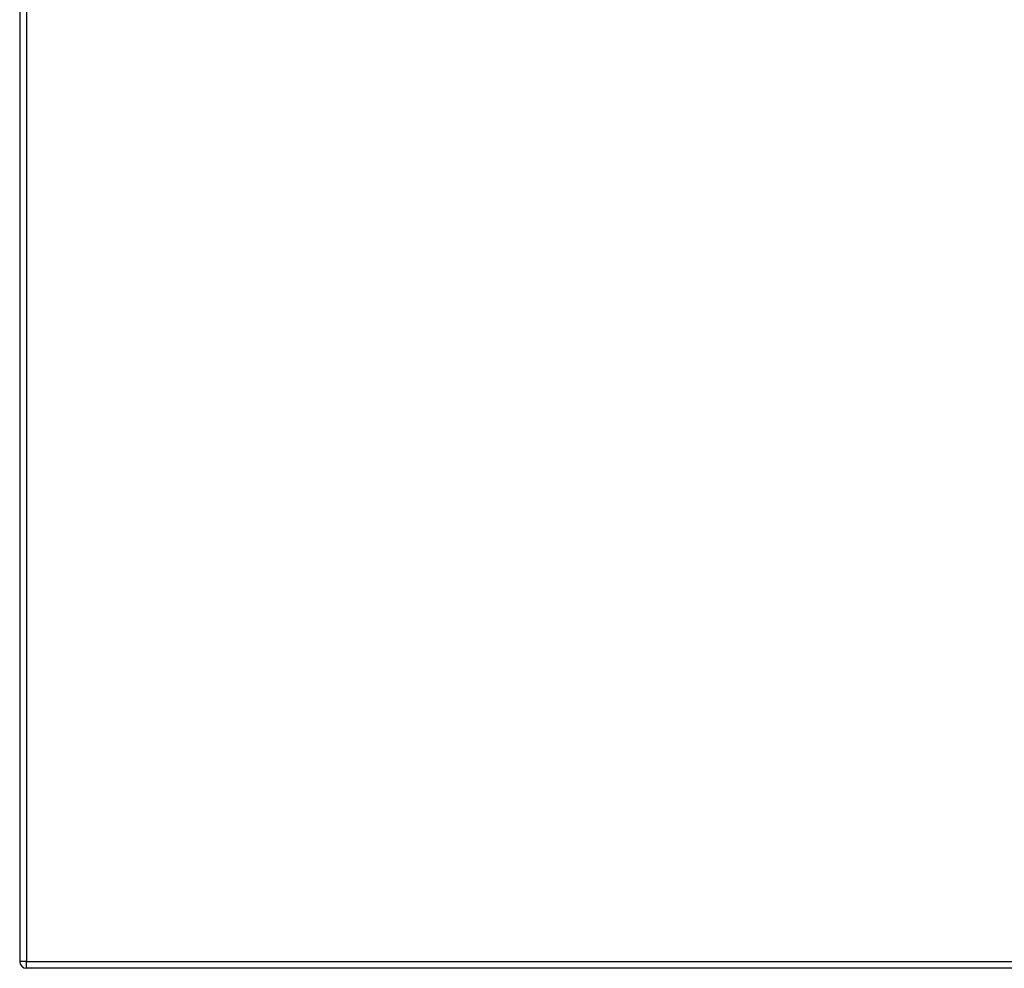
# Model space of a CAD drawing. Header units: inches. Extents: x 14 to 456, y 41 to 215.
# Tile 219 of 256: x 148 to 162, y 116 to 130. Entities that reach past the tile are written whole.
import ezdxf

# ---------------------------------------------------------------- set-up
doc = ezdxf.new("R2010")
doc.units = ezdxf.units.IN
doc.header["$MEASUREMENT"] = 0
doc.layers.add('Visible Edges(ANSI)', color=7, linetype='Continuous', lineweight=25)
doc.layers.add('Visible Tangent Edges(ANSI)', color=7, linetype='Continuous', lineweight=25)

msp = doc.modelspace()

# ---------------------------------------------------------------- linework, layer by layer
at = {"layer": 'Visible Edges(ANSI)'}
for p, q in [((147.59, 145.774), (147.59, 116.054)), ((195.294, 115.955), (147.689, 115.955))]:
    msp.add_line(p, q, dxfattribs=at)
msp.add_arc((147.689, 116.054), 0.099, 180, 270, dxfattribs=at)
at = {"layer": 'Visible Tangent Edges(ANSI)'}
for p, q in [((147.689, 145.774), (147.689, 116.054)), ((147.689, 116.054), (147.59, 116.054)), ((147.689, 115.955), (147.689, 116.054)), ((147.689, 116.054), (195.294, 116.054))]:
    msp.add_line(p, q, dxfattribs=at)

doc.saveas('drawing.dxf')
